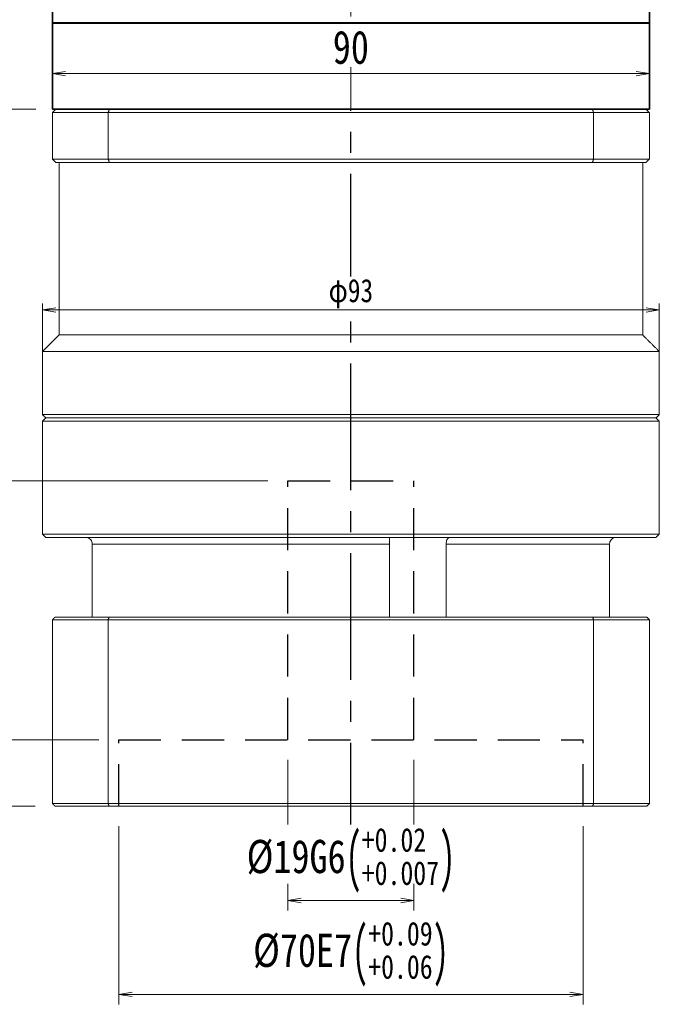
# Model space of a CAD drawing. Header units: millimetres. Extents: x -15 to 667, y 0 to 470.
# Tile 3 of 9: x 136 to 232, y 165 to 314. Entities that reach past the tile are written whole.
import ezdxf

# ---------------------------------------------------------------- set-up
doc = ezdxf.new("R2010")
doc.units = ezdxf.units.MM
for name, pattern in [('CENTER2', [28.575, 19.05, -3.175, 3.175, -3.175]), ('DASHED2', [9.525, 6.35, -3.175]), ('点画线', [18, 12, -2, 2, -2])]:
    doc.linetypes.add(name, pattern=pattern)
doc.layers.add('3中心线层', color=1, linetype='CENTER2')
doc.layers.add('4虚线层', color=6, linetype='DASHED2')
for name, color, linetype, lineweight in [('EB0', 7, 'Continuous', 35), ('中心线层', 1, '点画线', 18), ('尺寸线层', 3, 'Continuous', 18), ('粗实线', 7, 'Continuous', 40), ('粗实线层', 7, 'Continuous', 35)]:
    doc.layers.add(name, color=color, linetype=linetype, lineweight=lineweight)
doc.styles.add('宋体', font='SimSun.ttf', dxfattribs={"width": 0.8})
doc.dimstyles.new('A水平标注$0', dxfattribs={"dimtxt": 3.5, "dimasz": 2, "dimexe": 1.5, "dimexo": 3, "dimgap": 1.1, "dimtad": 1, "dimtoh": 1, "dimdec": 4, "dimdsep": 46, "dimtxsty": '宋体', "dimblk": 'OPEN', "dimcen": 3, "dimclrd": 3, "dimclre": 3, "dimclrt": 6, "dimadec": 0, "dimazin": 0, "dimtm": 1e-09, "dimtfac": 1, "dimtdec": 4, "dimtix": 1, "dimtmove": 0, "dimatfit": 3, "dimldrblk": 'OPEN', "dimfxl": 0, "dimlwd": 13, "dimlwe": 13, "dimarcsym": 0})
doc.dimstyles.new('D直径标注φ25', dxfattribs={"dimtxt": 3.5, "dimasz": 2, "dimexe": 1, "dimexo": 3, "dimtad": 1, "dimtoh": 1, "dimdec": 1, "dimdsep": 46, "dimtxsty": '宋体', "dimblk": 'OPEN', "dimcen": 3, "dimclrd": 3, "dimclre": 3, "dimclrt": 130, "dimadec": 0, "dimazin": 0, "dimtm": 1e-09, "dimtfac": 1, "dimtdec": 1, "dimtmove": 0, "dimatfit": 0, "dimldrblk": 'OPEN', "dimfxl": 0, "dimlwd": 13, "dimlwe": 13, "dimarcsym": 0})

# ---------------------------------------------------------------- blocks, each defined once
blk = doc.blocks.new('_Open')
at = {"color": 0, "linetype": 'ByBlock', "lineweight": -2}
for p, q in [((-1, 0.167), (0, 0)), ((-1, -0.167), (0, 0)), ((0, 0), (-1, 0))]:
    blk.add_line(p, q, dxfattribs=at)
blk = doc.blocks.new('*D41')
at = {"layer": 'Defpoints', "color": 0, "transparency": 16777216}
for p in [(140.7, 306.66), (230.7, 306.66), (230.7, 305.53)]:
    blk.add_point(p, dxfattribs=at)
at = {"layer": '尺寸线层', "color": 3, "lineweight": 13, "transparency": 16777216}
for p, q in [((142.7, 305.53), (228.7, 305.53)), ((140.7, 303.66), (140.7, 304.03)), ((230.7, 303.66), (230.7, 304.03))]:
    blk.add_line(p, q, dxfattribs=at)
at = {"layer": '尺寸线层', "color": 3, "lineweight": 13, "transparency": 16777216, "xscale": 2, "yscale": 2, "zscale": 2, "rotation": 180}
blk.add_blockref('_Open', (140.7, 305.53), dxfattribs=at)
at = {"layer": '尺寸线层', "color": 3, "lineweight": 13, "transparency": 16777216, "xscale": 2, "yscale": 2, "zscale": 2}
blk.add_blockref('_Open', (230.7, 305.53), dxfattribs=at)
at = {"layer": '尺寸线层', "color": 6, "transparency": 16777216, "insert": (185.7, 309.47), "char_height": 5, "attachment_point": 5, "style": '宋体', "bg_fill": 3, "box_fill_scale": 1.1, "bg_fill_color": 257, "bg_fill_transparency": 0}
blk.add_mtext('90', dxfattribs=at)
blk = doc.blocks.new('*D42')
at = {"layer": 'Defpoints', "color": 0, "transparency": 16777216}
for p in [(150.71, 195.16), (220.71, 195.16), (220.71, 166.81)]:
    blk.add_point(p, dxfattribs=at)
at = {"layer": '尺寸线层', "color": 3, "lineweight": 13, "transparency": 16777216}
for p, q in [((150.71, 192.16), (150.71, 165.31)), ((220.71, 192.16), (220.71, 165.31)), ((152.71, 166.81), (218.71, 166.81))]:
    blk.add_line(p, q, dxfattribs=at)
at = {"layer": '尺寸线层', "color": 3, "lineweight": 13, "transparency": 16777216, "xscale": 2, "yscale": 2, "zscale": 2, "rotation": 180}
blk.add_blockref('_Open', (150.71, 166.81), dxfattribs=at)
at = {"layer": '尺寸线层', "color": 3, "lineweight": 13, "transparency": 16777216, "xscale": 2, "yscale": 2, "zscale": 2}
blk.add_blockref('_Open', (220.71, 166.81), dxfattribs=at)
at = {"layer": '尺寸线层', "color": 6, "transparency": 16777216, "insert": (185.71, 172.86), "char_height": 5, "attachment_point": 5, "style": '宋体', "bg_fill": 3, "box_fill_scale": 1.1, "bg_fill_color": 257, "bg_fill_transparency": 0}
blk.add_mtext('{\\A1;{%%c70}{}{E7\\H0.7143x;{\\H2x;\\W0.5;(}\\S+0.09^ +0.06;{\\H2x;\\W0.5;)}}}', dxfattribs=at)
blk = doc.blocks.new('*D43')
at = {"layer": 'Defpoints', "color": 0, "transparency": 16777216}
for p in [(176.21, 205.16), (195.21, 205.16)]:
    blk.add_point(p, dxfattribs=at)
at = {"layer": '尺寸线层', "color": 3, "lineweight": 13, "transparency": 16777216}
for p, q in [((176.21, 202.16), (176.21, 179.45)), ((195.21, 202.16), (195.21, 179.45)), ((178.21, 180.95), (193.21, 180.95))]:
    blk.add_line(p, q, dxfattribs=at)
at = {"layer": '尺寸线层', "color": 3, "lineweight": 13, "transparency": 16777216, "xscale": 2, "yscale": 2, "zscale": 2, "rotation": 180}
blk.add_blockref('_Open', (176.21, 180.95), dxfattribs=at)
at = {"layer": '尺寸线层', "color": 3, "lineweight": 13, "transparency": 16777216, "xscale": 2, "yscale": 2, "zscale": 2}
blk.add_blockref('_Open', (195.21, 180.95), dxfattribs=at)
at = {"layer": '尺寸线层', "color": 6, "transparency": 16777216, "insert": (185.71, 186.99), "char_height": 5, "attachment_point": 5, "style": '宋体', "bg_fill": 3, "box_fill_scale": 1.1, "bg_fill_color": 257, "bg_fill_transparency": 0}
blk.add_mtext('{\\A1;{%%c19}{}{G6\\H0.7143x;{\\H2x;\\W0.5;(}\\S+0.02^ +0.007;{\\H2x;\\W0.5;)}}}', dxfattribs=at)
at = {"layer": 'Defpoints', "color": 0, "transparency": 16777216}
blk.add_point((195.21, 180.95), dxfattribs=at)
blk = doc.blocks.new('*D44')
at = {"layer": 'Defpoints', "color": 0, "transparency": 16777216}
for p in [(150.71, 205.16), (128, 195.16), (141.1, 195.16)]:
    blk.add_point(p, dxfattribs=at)
at = {"layer": '尺寸线层', "color": 3, "lineweight": 13, "transparency": 16777216}
for p, q in [((147.71, 205.16), (126.5, 205.16)), ((128, 203.16), (128, 197.16)), ((138.1, 195.16), (126.5, 195.16))]:
    blk.add_line(p, q, dxfattribs=at)
at = {"layer": '尺寸线层', "color": 3, "lineweight": 13, "transparency": 16777216, "xscale": 2, "yscale": 2, "zscale": 2}
for p, rotation in [((128, 205.16), 90), ((128, 195.16), 270)]:
    blk.add_blockref('_Open', p, dxfattribs=dict(at, rotation=rotation))
at = {"layer": '尺寸线层', "color": 6, "transparency": 16777216, "insert": (124.05, 200.16), "char_height": 5, "attachment_point": 5, "rotation": 90, "style": '宋体', "bg_fill": 3, "box_fill_scale": 1.1, "bg_fill_color": 257, "bg_fill_transparency": 0}
blk.add_mtext('10', dxfattribs=at)
blk = doc.blocks.new('*D45')
at = {"layer": 'Defpoints', "color": 0, "transparency": 16777216}
for p in [(176.2, 244.16), (113.75, 195.16), (141.1, 195.16)]:
    blk.add_point(p, dxfattribs=at)
at = {"layer": '尺寸线层', "color": 3, "lineweight": 13, "transparency": 16777216}
for p, q in [((173.2, 244.16), (112.25, 244.16)), ((113.75, 242.16), (113.75, 197.16)), ((138.1, 195.16), (112.25, 195.16))]:
    blk.add_line(p, q, dxfattribs=at)
at = {"layer": '尺寸线层', "color": 3, "lineweight": 13, "transparency": 16777216, "xscale": 2, "yscale": 2, "zscale": 2}
for p, rotation in [((113.75, 244.16), 90), ((113.75, 195.16), 270)]:
    blk.add_blockref('_Open', p, dxfattribs=dict(at, rotation=rotation))
at = {"layer": '尺寸线层', "color": 6, "transparency": 16777216, "insert": (109.81, 219.66), "char_height": 5, "attachment_point": 5, "rotation": 90, "style": '宋体', "bg_fill": 3, "box_fill_scale": 1.1, "bg_fill_color": 257, "bg_fill_transparency": 0}
blk.add_mtext('49', dxfattribs=at)
blk = doc.blocks.new('*D46')
at = {"layer": 'Defpoints', "color": 0, "transparency": 16777216}
for p in [(97.64, 300.16), (141.2, 300.16), (141.1, 195.16)]:
    blk.add_point(p, dxfattribs=at)
at = {"layer": '尺寸线层', "color": 3, "lineweight": 13, "transparency": 16777216}
for p, q in [((138.2, 300.16), (96.14, 300.16)), ((97.64, 197.16), (97.64, 298.16)), ((138.1, 195.16), (96.14, 195.16))]:
    blk.add_line(p, q, dxfattribs=at)
at = {"layer": '尺寸线层', "color": 3, "lineweight": 13, "transparency": 16777216, "xscale": 2, "yscale": 2, "zscale": 2}
for p, rotation in [((97.64, 300.16), 90), ((97.64, 195.16), 270)]:
    blk.add_blockref('_Open', p, dxfattribs=dict(at, rotation=rotation))
at = {"layer": '尺寸线层', "color": 6, "transparency": 16777216, "insert": (93.69, 247.66), "char_height": 5, "attachment_point": 5, "rotation": 90, "style": '宋体', "bg_fill": 3, "box_fill_scale": 1.1, "bg_fill_color": 257, "bg_fill_transparency": 0}
blk.add_mtext('105', dxfattribs=at)
blk = doc.blocks.new('*D48')
at = {"color": 3, "lineweight": 13, "transparency": 16777216}
for p, q in [((139.2, 261.91), (139.2, 270.92)), ((232.2, 261.91), (232.2, 270.92)), ((141.2, 269.92), (230.2, 269.92))]:
    blk.add_line(p, q, dxfattribs=at)
at = {"layer": 'Defpoints', "color": 0, "transparency": 16777216}
for p in [(232.2, 269.92), (139.2, 258.91), (232.2, 258.91)]:
    blk.add_point(p, dxfattribs=at)
at = {"color": 3, "lineweight": 13, "transparency": 16777216, "xscale": 2, "yscale": 2, "zscale": 2, "rotation": 180}
blk.add_blockref('_Open', (139.2, 269.92), dxfattribs=at)
at = {"color": 3, "lineweight": 13, "transparency": 16777216, "xscale": 2, "yscale": 2, "zscale": 2}
blk.add_blockref('_Open', (232.2, 269.92), dxfattribs=at)
at = {"color": 130, "transparency": 16777216, "insert": (185.7, 272.37), "char_height": 3.5, "attachment_point": 5, "style": '宋体', "bg_fill": 3, "box_fill_scale": 1.1, "bg_fill_color": 257, "bg_fill_transparency": 0}
blk.add_mtext('φ93', dxfattribs=at)

msp = doc.modelspace()

# ---------------------------------------------------------------- linework, layer by layer
at = {"color": 7, "linetype": 'Continuous', "lineweight": 15}
for p, q in [((140.70185, 299.65532), (149.1095, 299.65532)), ((140.70185, 292.65532), (140.70185, 299.65532)), ((149.28757, 300.15532), (141.20185, 300.15532)), ((149.1095, 299.65532), (222.2942, 299.65532)), ((149.1095, 299.65532), (149.1095, 292.65532)), ((222.11613, 300.15532), (149.28757, 300.15532)), ((230.20185, 300.15532), (222.11613, 300.15532)), ((222.2942, 299.65532), (230.70185, 299.65532)), ((222.2942, 292.65532), (222.2942, 299.65532)), ((230.70185, 299.65532), (230.70185, 292.65532)), ((149.1095, 292.65532), (140.70185, 292.65532)), ((222.2942, 292.65532), (149.1095, 292.65532)), ((230.70185, 292.65532), (222.2942, 292.65532)), ((141.20185, 292.15532), (149.28757, 292.15532)), ((149.28757, 292.15532), (222.11613, 292.15532)), ((222.11613, 292.15532), (230.20185, 292.15532)), ((229.70185, 266.15532), (141.70185, 266.15532)), ((232.20185, 263.65532), (139.20185, 263.65532)), ((232.20185, 254.15532), (139.20185, 254.15532)), ((139.20185, 253.15532), (185.70185, 253.15532)), ((185.70185, 253.65532), (139.70185, 253.65532)), ((139.70185, 253.65532), (231.70185, 253.65532)), ((231.70185, 253.65532), (185.70185, 253.65532)), ((185.70185, 253.15532), (232.20185, 253.15532)), ((232.20185, 236.15532), (139.20185, 236.15532)), ((139.70185, 235.65532), (231.70185, 235.65532)), ((146.70108, 234.65532), (191.53029, 234.65532)), ((146.70108, 223.65532), (146.70108, 234.65532)), ((191.53029, 234.65532), (191.53029, 223.65532)), ((200.0617, 223.65532), (200.0617, 234.65532)), ((200.0617, 234.65532), (224.70262, 234.65532)), ((224.70262, 234.65532), (224.70262, 223.65532)), ((140.70185, 223.25532), (149.1095, 223.25532)), ((140.70185, 223.25532), (140.70185, 195.55532)), ((149.25189, 223.65532), (141.10185, 223.65532)), ((149.1095, 223.25532), (149.1095, 195.55532)), ((149.1095, 223.25532), (222.2942, 223.25532)), ((222.15182, 223.65532), (149.25189, 223.65532)), ((230.30185, 223.65532), (222.15182, 223.65532)), ((222.2942, 223.25532), (222.2942, 195.55532)), ((222.2942, 223.25532), (230.70185, 223.25532)), ((230.70185, 223.25532), (230.70185, 195.55532)), ((149.1095, 195.55532), (140.70185, 195.55532)), ((141.10185, 195.15532), (149.25189, 195.15532)), ((222.2942, 195.55532), (149.1095, 195.55532)), ((149.25189, 195.15532), (222.15182, 195.15532)), ((222.15182, 195.15532), (230.30185, 195.15532)), ((230.70185, 195.55532), (222.2942, 195.55532))]:
    msp.add_line(p, q, dxfattribs=at)
for points in [[(141.20185, 300.15532), (140.70185, 299.65532)], [(149.28757, 300.15532), (149.1095, 299.65532)], [(222.11613, 300.15532), (222.2942, 299.65532)], [(230.20185, 300.15532), (230.70185, 299.65532)], [(140.70185, 292.65532), (141.20185, 292.15532)], [(149.1095, 292.65532), (149.28757, 292.15532)], [(222.2942, 292.65532), (222.11613, 292.15532)], [(230.20185, 292.15532), (230.70185, 292.65532)], [(141.70185, 266.15532), (141.70185, 292.15532)], [(229.70185, 292.15532), (229.70185, 266.15532)], [(139.20185, 263.65532), (141.70185, 266.15532)], [(229.70185, 266.15532), (232.20185, 263.65532)], [(139.20185, 254.15532), (139.20185, 263.65532)], [(232.20185, 263.65532), (232.20185, 254.15532)], [(139.70185, 253.65532), (139.20185, 254.15532)], [(232.20185, 254.15532), (231.70185, 253.65532)], [(139.20185, 253.15532), (139.70185, 253.65532)], [(139.20185, 236.15532), (139.20185, 253.15532)], [(231.70185, 253.65532), (232.20185, 253.15532)], [(232.20185, 253.15532), (232.20185, 236.15532)], [(139.70185, 235.65532), (139.20185, 236.15532)], [(232.20185, 236.15532), (231.70185, 235.65532)], [(140.70185, 223.25532), (141.10185, 223.65532)], [(149.1095, 223.25532), (149.25189, 223.65532)], [(222.2942, 223.25532), (222.15182, 223.65532)], [(230.30185, 223.65532), (230.70185, 223.25532)], [(140.70185, 195.55532), (141.10185, 195.15532)], [(149.25189, 195.15532), (149.1095, 195.55532)], [(222.15182, 195.15532), (222.2942, 195.55532)], [(230.30185, 195.15532), (230.70185, 195.55532)]]:
    msp.add_open_spline(points, degree=1, dxfattribs=at)
for points, knots in [([(146.70108, 234.65532), (146.69085, 234.7654), (146.67039, 234.98554), (146.51081, 235.28044), (146.27159, 235.50837), (145.99411, 235.63611), (145.8036, 235.64974), (145.72562, 235.65532)], [0, 0, 0, 0, 0.2090346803, 0.4180270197, 0.631427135, 0.8491383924, 1, 1, 1, 1]), ([(191.50026, 235.5318), (191.49979, 235.52432), (191.49682, 235.47724), (191.50947, 235.29405), (191.52563, 235.00105), (191.52873, 234.77058), (191.53029, 234.65532)], [0, 0, 0, 0, 0.058585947, 0.369068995, 0.684466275, 1, 1, 1, 1]), ([(200.0617, 234.65532), (200.06833, 234.7654), (200.08158, 234.98554), (200.18092, 235.28044), (200.31736, 235.50837), (200.45902, 235.63611), (200.54154, 235.64974), (200.57532, 235.65532)], [0, 0, 0, 0, 0.20903468, 0.41802702, 0.631427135, 0.849138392, 1, 1, 1, 1]), ([(225.67808, 235.65532), (225.66118, 235.65504), (225.53587, 235.65297), (225.30364, 235.59964), (225.02298, 235.42439), (224.81408, 235.16097), (224.71452, 234.88713), (224.70565, 234.71432), (224.70262, 234.65532)], [0, 0, 0, 0, 0.032681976, 0.242401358, 0.454080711, 0.670711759, 0.887588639, 1, 1, 1, 1])]:
    msp.add_open_spline(points, degree=3, knots=knots, dxfattribs=at)
at = {"layer": '3中心线层'}
msp.add_line((185.70535, 185.64142), (185.70331, 300.15532), dxfattribs=at)
at = {"layer": '4虚线层'}
for p, q in [((176.2043, 244.15532), (195.2043, 244.15532)), ((176.205, 205.15532), (176.2043, 244.15532)), ((195.205, 205.15532), (195.2043, 244.15532)), ((150.705, 205.15532), (220.705, 205.15532)), ((150.70518, 195.15532), (150.705, 205.15532)), ((220.70518, 195.15532), (220.705, 205.15532))]:
    msp.add_line(p, q, dxfattribs=at)
at = {"layer": 'EB0'}
msp.add_line((230.70331, 300.15532), (140.70331, 300.15532), dxfattribs=at)
at = {"layer": '中心线层'}
msp.add_line((185.70331, 300.15532), (185.70331, 406.15532), dxfattribs=at)
at = {"layer": '粗实线', "lineweight": 40}
msp.add_line((230.70331, 313.15532), (140.70331, 313.15532), dxfattribs=at)
at = {"layer": '粗实线层'}
for p, q in [((140.70331, 313.15532), (140.70331, 403.15532)), ((230.70331, 313.15532), (230.70331, 403.15532)), ((140.70331, 313.15532), (140.70331, 300.15532)), ((230.70331, 300.15532), (230.70331, 313.15532))]:
    msp.add_line(p, q, dxfattribs=at)

# ---------------------------------------------------------------- next in the draw order: dimensions: what is measured, and where the dimension line sits
at = {"layer": '尺寸线层'}
dim = msp.add_linear_dim(base=(230.70331, 305.52872), p1=(140.70331, 306.65532), p2=(230.70331, 306.65532), dimstyle='A水平标注$0', override={"dimtxt": 5, "dimgap": 1.5, "dimdec": 1, "dimpost": '<>', "dimblk": 'Open', "dimtvp": 0.1, "dimtfill": 1, "dimtfillclr": 256}, dxfattribs=at)
dim.commit()
dim.dimension.update_dxf_attribs({"geometry": '*D41', "text_midpoint": (185.70331, 309.47285)})
dim = msp.add_linear_dim(base=(220.70518, 166.81392), p1=(150.70518, 195.15532), p2=(220.70518, 195.15532), text='{\\A1;{%%c<>}{}{E7\\H0.7143x;{\\H2x;\\W0.5;(}\\S+0.09^ +0.06;{\\H2x;\\W0.5;)}}}', dimstyle='A水平标注$0', override={"dimtxt": 5, "dimgap": 1.5, "dimdec": 1, "dimpost": '<>', "dimblk": 'Open', "dimtp": 0.09, "dimtm": -0.06, "dimtdec": 2, "dimtvp": 0.1, "dimtfill": 1, "dimtfillclr": 256, "dimtzin": 8}, dxfattribs=at)
dim.commit()
dim.dimension.update_dxf_attribs({"geometry": '*D42', "text_midpoint": (185.70518, 166.81392), "dimtype": 160})

# ---------------------------------------------------------------- next in the draw order: dimensions: what is measured, and where the dimension line sits
dim = msp.add_linear_dim(base=(127.99912, 195.15532), p1=(150.705, 205.15532), p2=(141.10185, 195.15532), angle=90, dimstyle='A水平标注$0', override={"dimtxt": 5, "dimgap": 1.5, "dimdec": 1, "dimpost": '<>', "dimblk": 'Open', "dimtvp": 0.1, "dimtfill": 1, "dimtfillclr": 256}, dxfattribs=at)
dim.commit()
dim.dimension.update_dxf_attribs({"geometry": '*D44', "text_midpoint": (124.05499, 200.15532)})
dim = msp.add_linear_dim(base=(195.205, 180.94503), p1=(176.205, 205.15532), p2=(195.205, 205.15532), text='{\\A1;{%%c<>}{}{G6\\H0.7143x;{\\H2x;\\W0.5;(}\\S+0.02^ +0.007;{\\H2x;\\W0.5;)}}}', dimstyle='A水平标注$0', override={"dimtxt": 5, "dimgap": 1.5, "dimdec": 1, "dimpost": '<>', "dimblk": 'Open', "dimtp": 0.02, "dimtm": -0.007, "dimtdec": 3, "dimtvp": 0.1, "dimtfill": 1, "dimtfillclr": 256, "dimtzin": 8}, dxfattribs=at)
dim.commit()
dim.dimension.update_dxf_attribs({"geometry": '*D43', "text_midpoint": (185.705, 180.94503), "dimtype": 160})

# ---------------------------------------------------------------- next in the draw order: dimensions: what is measured, and where the dimension line sits
dim = msp.add_linear_dim(base=(113.75254, 195.15532), p1=(176.2043, 244.15532), p2=(141.10185, 195.15532), angle=90, dimstyle='A水平标注$0', override={"dimtxt": 5, "dimgap": 1.5, "dimdec": 1, "dimpost": '<>', "dimblk": 'Open', "dimtvp": 0.1, "dimtfill": 1, "dimtfillclr": 256}, dxfattribs=at)
dim.commit()
dim.dimension.update_dxf_attribs({"geometry": '*D45', "text_midpoint": (109.80841, 219.65532)})

# ---------------------------------------------------------------- next in the draw order: dimensions: what is measured, and where the dimension line sits
dim = msp.add_linear_dim(base=(97.63768, 300.15532), p1=(141.10185, 195.15532), p2=(141.20185, 300.15532), angle=90, dimstyle='A水平标注$0', override={"dimtxt": 5, "dimgap": 1.5, "dimdec": 1, "dimpost": '<>', "dimblk": 'Open', "dimtvp": 0.1, "dimtfill": 1, "dimtfillclr": 256}, dxfattribs=at)
dim.commit()
dim.dimension.update_dxf_attribs({"geometry": '*D46', "text_midpoint": (93.69354, 247.65532)})

# ---------------------------------------------------------------- next in the draw order: dimensions: what is measured, and where the dimension line sits
dim = msp.add_linear_dim(base=(232.20185, 269.91541), p1=(139.20185, 258.90532), p2=(232.20185, 258.90532), dimstyle='D直径标注φ25', override={"dimpost": 'φ<>'})
dim.commit()
dim.dimension.update_dxf_attribs({"geometry": '*D48', "text_midpoint": (185.70185, 272.36862)})

doc.saveas('drawing.dxf')
